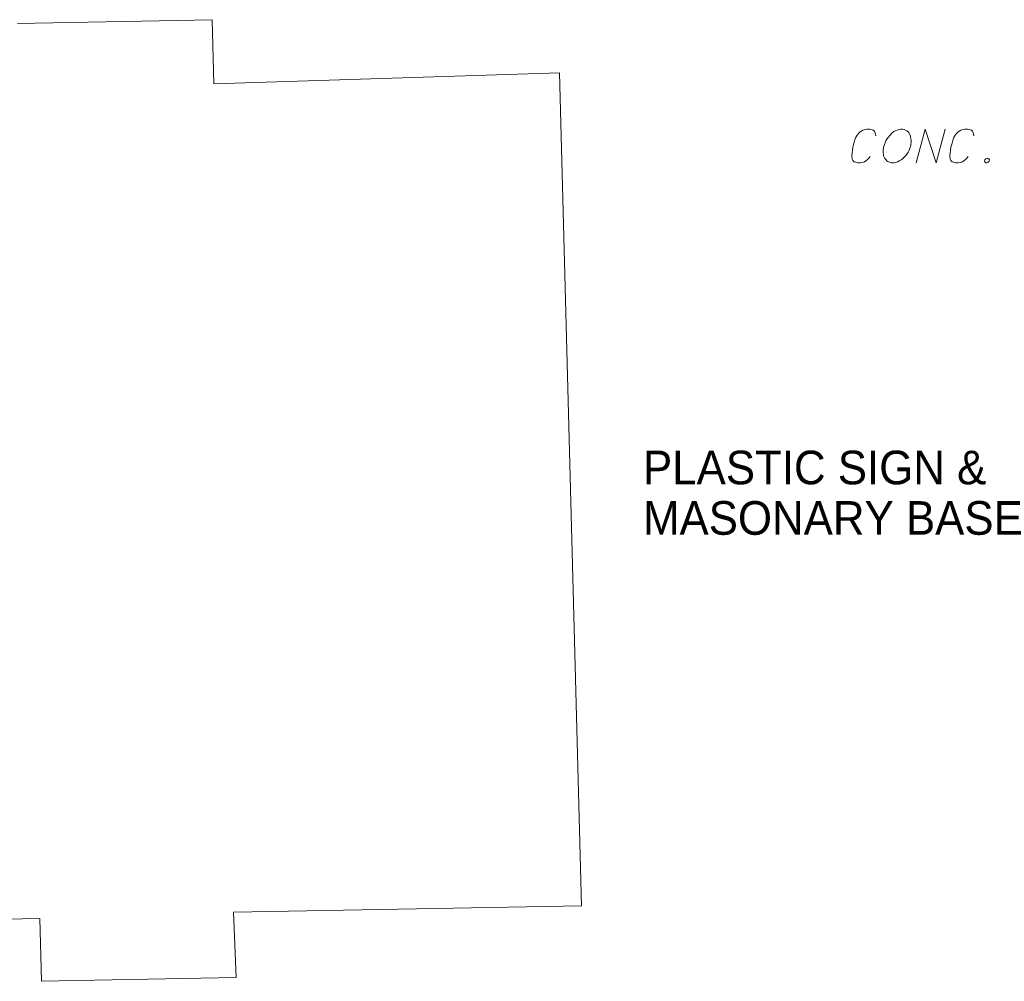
# Model space of a CAD drawing. Extents: x 2286160 to 2289356, y 637815 to 640647.
# Tile 12 of 52: x 2287183 to 2287265, y 638825 to 638905. Entities that reach past the tile are written whole.
import ezdxf

# ---------------------------------------------------------------- set-up
doc = ezdxf.new("R2010")
doc.units = 0
doc.header["$LTSCALE"] = 20
doc.header["$MEASUREMENT"] = 0
doc.layers.add('BD_X_Building', color=7, linetype='Continuous', lineweight=0, true_color=0xff9ebf)
doc.layers.add('RD_X_Text', color=7, linetype='Continuous', lineweight=0)
doc.layers.add('SN_X_Text', color=7, linetype='Continuous', lineweight=0)
doc.styles.add('Slanted-Normal LS 0.50', font='font31.shx', dxfattribs={"height": 0.14})

msp = doc.modelspace()

# ---------------------------------------------------------------- linework, layer by layer
at = {"layer": 'BD_X_Building', "flags": 128}
msp.add_lwpolyline([(2287182.4, 638904.274), (2287198.587, 638904.602), (2287198.727, 638899.268), (2287227.512, 638900.169), (2287229.327, 638830.831), (2287200.354, 638830.297), (2287200.586, 638824.872), (2287184.399, 638824.544), (2287184.26, 638829.785), (2287157.679, 638829.272)], dxfattribs=at)
at = {"layer": 'RD_X_Text', "flags": 128}
for points in [[(2287253.817, 638894.933), (2287253.773, 638895.175), (2287253.707, 638895.308), (2287253.618, 638895.396), (2287253.53, 638895.44), (2287253.31, 638895.484), (2287253.067, 638895.484), (2287252.737, 638895.396), (2287252.516, 638895.264), (2287252.406, 638895.153), (2287252.274, 638894.999), (2287252.141, 638894.757), (2287252.009, 638894.316), (2287251.921, 638893.985), (2287251.833, 638893.258), (2287251.855, 638892.993), (2287251.899, 638892.883), (2287252.031, 638892.773), (2287252.163, 638892.728), (2287252.318, 638892.684), (2287252.516, 638892.684), (2287252.715, 638892.706), (2287252.803, 638892.728), (2287252.891, 638892.773), (2287253.001, 638892.861), (2287253.133, 638892.971), (2287253.266, 638893.103), (2287253.354, 638893.213)], [(2287255.757, 638895.462), (2287255.691, 638895.44), (2287255.603, 638895.418), (2287255.47, 638895.352), (2287255.338, 638895.286), (2287255.206, 638895.198), (2287255.007, 638894.999), (2287254.831, 638894.779), (2287254.699, 638894.558), (2287254.5, 638894.073), (2287254.434, 638893.764), (2287254.434, 638893.544), (2287254.456, 638893.368), (2287254.478, 638893.279), (2287254.522, 638893.169), (2287254.588, 638893.059), (2287254.632, 638892.993), (2287254.677, 638892.927), (2287254.743, 638892.861), (2287254.831, 638892.794), (2287255.007, 638892.706), (2287255.118, 638892.684), (2287255.338, 638892.684), (2287255.537, 638892.728), (2287255.647, 638892.773), (2287255.779, 638892.838), (2287255.933, 638892.927), (2287256.022, 638892.993), (2287256.176, 638893.147), (2287256.286, 638893.279), (2287256.396, 638893.412), (2287256.507, 638893.566), (2287256.595, 638893.743), (2287256.661, 638893.919), (2287256.727, 638894.117), (2287256.771, 638894.514), (2287256.749, 638894.69), (2287256.705, 638894.911), (2287256.573, 638895.198), (2287256.418, 638895.352), (2287256.308, 638895.418), (2287256.198, 638895.462), (2287256.066, 638895.484), (2287255.911, 638895.484), (2287255.757, 638895.462)], [(2287257.19, 638892.684), (2287257.94, 638895.484), (2287258.843, 638892.684), (2287259.593, 638895.484)], [(2287261.974, 638894.933), (2287261.93, 638895.175), (2287261.864, 638895.308), (2287261.775, 638895.396), (2287261.687, 638895.44), (2287261.467, 638895.484), (2287261.224, 638895.484), (2287260.894, 638895.396), (2287260.673, 638895.264), (2287260.563, 638895.153), (2287260.431, 638894.999), (2287260.298, 638894.757), (2287260.166, 638894.316), (2287260.078, 638893.985), (2287259.99, 638893.258), (2287260.012, 638892.993), (2287260.056, 638892.883), (2287260.188, 638892.773), (2287260.32, 638892.728), (2287260.475, 638892.684), (2287260.673, 638892.684), (2287260.872, 638892.706), (2287260.96, 638892.728), (2287261.048, 638892.773), (2287261.158, 638892.861), (2287261.29, 638892.971), (2287261.423, 638893.103), (2287261.511, 638893.213)], [(2287263.076, 638893.059), (2287263.186, 638893.059), (2287263.23, 638893.015), (2287263.274, 638892.927), (2287263.253, 638892.817), (2287263.164, 638892.728), (2287263.076, 638892.684), (2287262.966, 638892.684), (2287262.922, 638892.728), (2287262.878, 638892.817), (2287262.9, 638892.927), (2287262.988, 638893.015), (2287263.076, 638893.059)]]:
    msp.add_lwpolyline(points, dxfattribs=at)

# ---------------------------------------------------------------- texts
at = {"layer": 'SN_X_Text', "insert": (2287234.441, 638868.721), "char_height": 2.8, "attachment_point": 1, "line_spacing_factor": 0.9, "style": 'Slanted-Normal LS 0.50'}
msp.add_mtext('PLASTIC SIGN &\\PMASONARY BASE', dxfattribs=at)

doc.saveas('drawing.dxf')
